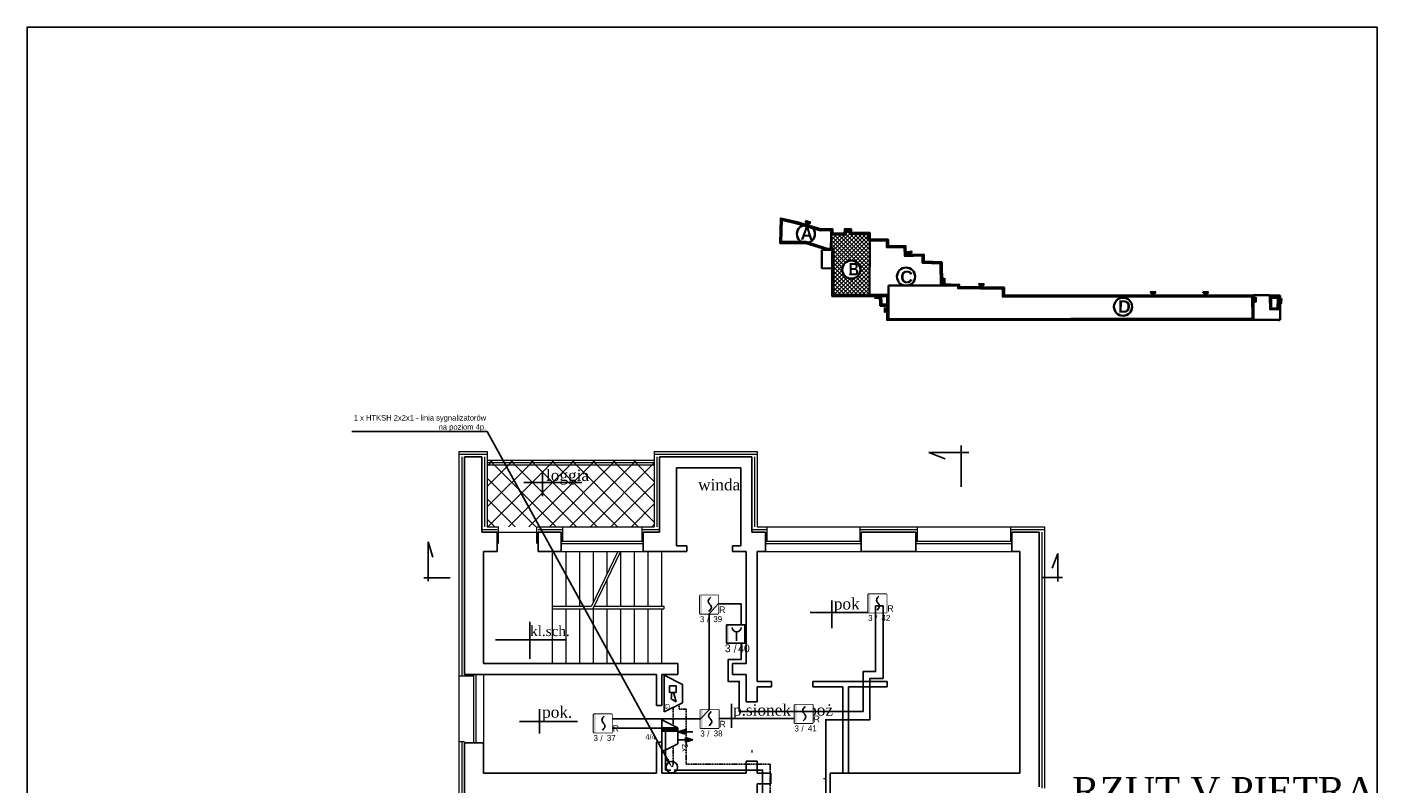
# Model space of a CAD drawing. Header units: millimetres. Extents: x -26513 to 76799, y 0 to 112149.
# Tile 54 of 98: x 18626 to 21586, y 94328 to 95987. Entities that reach past the tile are written whole.
import ezdxf
from ezdxf import colors
from ezdxf.entities.mleader import LeaderData, LeaderLine
from ezdxf.enums import TextEntityAlignment as Align
from ezdxf.math import Vec2, Vec3

# ---------------------------------------------------------------- set-up
doc = ezdxf.new("R2010")
doc.units = ezdxf.units.MM
doc.header["$LTSCALE"] = 2
doc.set_wipeout_variables(frame=1)
doc.linetypes.add('DASHED', pattern=[0.75, 0.5, -0.25])
doc.linetypes.add('HIDDEN', pattern=[0.375, 0.25, -0.125])
for name, color, linetype, lineweight in [('!budynki proj.', 1, 'Continuous', 35), ('Awycinka drzew', 3, 'Continuous', 25), ('DRZWI PROJ.', 30, 'Continuous', 15), ('ocieplenie', 5, 'BATTING', 5), ('SCHODY', 54, 'Continuous', 15), ('stolarka', 6, 'Continuous', 9), ('wentylacja', 4, 'Continuous', 9), ('widok', 3, 'Continuous', 13)]:
    doc.layers.add(name, color=color, linetype=linetype, lineweight=lineweight)
for name, color, linetype in [('istn.śiany', 2, 'Continuous'), ('nazwy pomieszczeń', 7, 'Continuous'), ('SIEMENS_czujki', 1, 'Continuous'), ('ssp', 1, 'Continuous')]:
    doc.layers.add(name, color=color, linetype=linetype)
doc.linetypes.add('BATTING', pattern='A,0.0001,-0.1,[134,ltypeshp.shx,S=0.1,R=0,X=-0.1,Y=0],-0.2,[134,ltypeshp.shx,S=0.1,R=180,X=0.1,Y=0],-0.1', length=0.4001)

# ---------------------------------------------------------------- blocks, each defined once
blk = doc.blocks.new('DUO')
at = {"color": 0}
blk.add_wipeout([(0, 61.4), (61.4, 61.4), (61.4, 0), (0, 0)], dxfattribs=at).dxf.layer = 'ssp'
at = {"layer": 'ssp'}
blk.add_lwpolyline([(0, 61.4), (61.4, 61.4), (61.4, 0), (0, 0)], close=True, dxfattribs=at)
blk.add_wipeout([(0, 61.4), (61.4, 61.4), (61.4, 0), (0, 0)]).dxf.layer = 'ssp'
h = blk.add_hatch(color=256, dxfattribs=at)
h.set_gradient(color1=(255, 0, 0), color2=(224, 0, 0), one_color=1, name='INVSPHERICAL')
h.paths.add_polyline_path([(7.2, 30.7), (7.2, 61.4), (0, 61.4), (0, 30.7)])
h.paths.add_polyline_path([(7.2, 0), (7.2, 30.7), (0, 30.7), (0, 0)])
for p, q in [((27.4, 41.5), (28.4, 45.4)), ((28.4, 45.4), (31.3, 49.9)), ((31.3, 49.9), (36.1, 55.2)), ((28.4, 37.6), (27.4, 41.5)), ((30.6, 34.3), (28.4, 37.6)), ((34.4, 13), (29.5, 7.6)), ((31.3, 33.1), (30.6, 34.3)), ((32.8, 31.4), (31.3, 33.1)), ((32.8, 31.4), (34.4, 29.7)), ((34.4, 29.7), (35.1, 28.6)), ((37.3, 17.4), (34.4, 13)), ((35.1, 28.6), (37.3, 25.3)), ((37.3, 25.3), (38.2, 21.3)), ((38.2, 21.3), (37.3, 17.4))]:
    blk.add_line(p, q, dxfattribs=at)
blk.add_text('R', height=22, dxfattribs=at).set_placement((64.1, 2.4))
at = {"layer": 'ssp', "flags": 8}
blk.add_attdef('PETLA', text='', height=20, dxfattribs=at).set_placement((14.7, -8.3), align=Align.TOP_RIGHT)
for tag, p in [('/', (23, -9)), ('ADRES', (44.6, -8))]:
    blk.add_attdef(tag, text='', height=20, dxfattribs=at).set_placement(p, align=Align.TOP_LEFT)
blk = doc.blocks.new('ROP')
blk.add_wipeout([(-15.4, 76.7), (76.7, 76.7), (76.7, -15.4), (-15.4, -15.4)]).dxf.layer = 'ssp'
at = {"layer": 'ssp'}
h = blk.add_hatch(color=256, dxfattribs=at)
h.set_gradient(color1=(255, 0, 0), color2=(224, 0, 0), one_color=1, name='INVSPHERICAL')
h.paths.add_polyline_path([(-4.6, 30.7), (-4.6, 76.7), (-15.4, 76.7), (-15.4, 30.7)])
h.paths.add_polyline_path([(-4.6, -15.4), (-4.6, 30.7), (-15.4, 30.7), (-15.4, -15.4)])
blk.add_line((35, 41), (35, -4.1), dxfattribs=at)
blk.add_lwpolyline([(-15.4, 76.7), (76.7, 76.7), (76.7, -15.4), (-15.4, -15.4)], close=True, dxfattribs=at)
blk.add_arc((35, 63.6), 22.6, 180, 0, dxfattribs=at)
blk.add_text('/', height=39, dxfattribs=at).set_placement((27.4, -42.4), align=Align.MIDDLE)
at = {"layer": 'ssp', "flags": 8}
blk.add_attdef('PETLA', text='', height=39, dxfattribs=at).set_placement((4.5, -21.7), align=Align.TOP_RIGHT)
blk.add_attdef('ADRES', text='', height=39, dxfattribs=at).set_placement((42.6, -22), align=Align.TOP_LEFT)
blk = doc.blocks.new('głosowy')
at = {"layer": 'ssp', "color": 1}
for p, q in [((-40.2, 0), (-20.1, 40.2)), ((-20.1, 40.2), (20.1, 40.2)), ((40.2, 0), (20.1, 40.2)), ((40.2, 0), (-40.2, 0)), ((-17.2, 26.8), (-2.1, 26.8)), ((-17.2, 11.7), (-17.2, 26.8)), ((-2.1, 11.7), (-17.2, 11.7)), ((-2.1, 21.1), (18.5, 26.8)), ((-2.1, 26.8), (-2.1, 11.7)), ((11.4, 15.9), (-2.1, 17.3)), ((18.5, 26.8), (11.4, 15.9))]:
    blk.add_line(p, q, dxfattribs=at)
blk.add_text('G', height=11, dxfattribs=at).set_placement((22.4, 1.6))
blk = doc.blocks.new('eks')
at = {"layer": 'ssp'}
h = blk.add_hatch(color=256, dxfattribs=at)
h.set_gradient(color1=(255, 0, 0), color2=(255, 0, 0))
h.paths.add_polyline_path([(5.2, 40.2), (2.2, 30.4), (5.2, 30.4), (8.1, 30.4)])
h = blk.add_hatch(color=256, dxfattribs=at)
h.set_gradient(color1=(255, 0, 0), color2=(255, 0, 0))
h.paths.add_polyline_path([(-6, 0), (-6, 20.7), (-10.3, 20.7), (-10.3, 0)])
h = blk.add_hatch(color=256, dxfattribs=at)
h.set_gradient(color1=(255, 0, 0), color2=(255, 0, 0))
h.paths.add_polyline_path([(-5.2, 20.7), (-2.2, 30.4), (-5.2, 30.4)])
h.paths.add_polyline_path([(-5.2, 20.7), (-5.2, 30.4), (-8.1, 30.4)])
for p, q in [((-5.2, 30.4), (-5.2, 40.2)), ((2.2, 30.4), (5.2, 40.2)), ((8.1, 30.4), (5.2, 40.2)), ((-20.7, 0), (-10.3, 20.7)), ((-10.3, 20.7), (10.3, 20.7)), ((-10.3, 20.7), (-10.3, 0)), ((-5.2, 30.4), (-8.1, 30.4)), ((-8.1, 30.4), (-5.2, 20.7)), ((-6, 0), (-6, 20.7)), ((-5.2, 30.4), (-2.2, 30.4)), ((-2.2, 30.4), (-5.2, 20.7)), ((5.2, 30.4), (2.2, 30.4)), ((5.2, 20.7), (5.2, 30.4)), ((5.2, 30.4), (8.1, 30.4)), ((20.7, 0), (10.3, 20.7)), ((20.7, 0), (-20.7, 0))]:
    blk.add_line(p, q, dxfattribs=at)
blk.add_text('2x', height=7.14, dxfattribs=at).set_placement((10.3, 26.5))

msp = doc.modelspace()

# ---------------------------------------------------------------- hatches: boundary and pattern name
at = {"layer": '!budynki proj.'}
h = msp.add_hatch(color=256, dxfattribs=at)
edge = h.paths.add_edge_path()
edge.add_line((20514.9, 95378.4), (20514.9, 95375.7))
edge.add_line((20514.9, 95375.7), (20512.2, 95375.7))
edge.add_line((20512.2, 95375.7), (20512.2, 95375.7))
edge.add_line((20512.2, 95375.7), (20512.2, 95378.4))
edge.add_line((20512.2, 95378.4), (20514.9, 95378.4))
h.paths.add_polyline_path([(20278.8, 95567.3), (20314.9, 95558.9), (20366.5, 95543.8), (20392, 95544.3), (20392, 95534.5), (20418.6, 95534.3), (20419.3, 95544), (20432.9, 95544.1), (20432.9, 95536.2), (20474.1, 95536), (20474.3, 95521.6), (20514.1, 95520.9), (20514.3, 95506.3), (20552.6, 95506.8), (20553.2, 95487.7), (20592.3, 95488.5), (20592.6, 95472.6), (20631.9, 95471.4), (20632.8, 95423), (20670.4, 95421.9), (20670.4, 95417), (20768.8, 95415.7), (20768.8, 95398.2), (21315.5, 95399), (21315.6, 95345.2), (20512.2, 95343.9), (20512.2, 95359.4), (20512.2, 95375.7), (20514.9, 95375.7), (20514.9, 95346.7), (20515, 95346.7), (21312.9, 95347.9), (21312.8, 95396.3), (20766.1, 95395.4), (20766, 95413), (20667.6, 95414.3), (20667.6, 95419.2), (20630.1, 95420.3), (20629.2, 95468.8), (20589.9, 95469.9), (20589.6, 95485.7), (20550.6, 95484.9), (20549.9, 95504), (20511.6, 95503.6), (20511.4, 95518.2), (20471.6, 95518.9), (20471.4, 95533.3), (20430.1, 95533.5), (20430.2, 95541.4), (20421.8, 95541.3), (20421.2, 95531.6), (20389.2, 95531.8), (20389.3, 95541.5), (20366.2, 95541), (20314.2, 95556.2), (20281.4, 95563.9), (20280, 95515.9), (20334.2, 95516), (20381.7, 95500.9), (20394.5, 95500.8), (20394.7, 95399.5), (20391.9, 95399.5), (20391.8, 95498.1), (20391.7, 95498.1), (20381.3, 95498.1), (20333.8, 95513.3), (20277.2, 95513.2)])
h.paths.add_polyline_path([(20394.7, 95399.5), (20496.4, 95399.7), (20496.4, 95397), (20491.3, 95397), (20491.2, 95397), (20391.9, 95396.8), (20391.9, 95399.5)])
h.paths.add_polyline_path([(20496.4, 95397), (20499.1, 95397), (20499.4, 95378.4), (20512.2, 95378.4), (20512.2, 95375.7), (20496.7, 95375.6), (20496.4, 95393.2), (20496.5, 95393.2), (20496.4, 95393.3)])
h.paths.add_polyline_path([(20496.4, 95397), (20499.1, 95397), (20499.1, 95399.7), (20496.4, 95399.7)])
for points in [[(20332.8, 95562.1), (20335.7, 95554.5), (20343.8, 95558.2)], [(20555.5, 95493.2), (20567, 95494.9), (20561.1, 95488.3)], [(20633.2, 95430.8), (20637.8, 95425.4), (20637.7, 95436)], [(20724.8, 95424), (20713.2, 95423.5), (20719.6, 95416.4)], [(21089.6, 95405.7), (21101.5, 95406), (21095.2, 95400)], [(21204.8, 95405.4), (21217, 95405.7), (21210.6, 95399.6)], [(20496.4, 95393.3), (20496.4, 95393.2), (20485.4, 95393), (20491.3, 95396.9)], [(21320.8, 95394.5), (21320.4, 95384.4), (21315.7, 95390.2)], [(20506.8, 95370.9), (20506.9, 95362), (20512, 95366.2)]]:
    msp.add_hatch(color=256, dxfattribs=at).paths.add_polyline_path(points)
h = msp.add_hatch(color=256, dxfattribs=at)
h.paths.add_polyline_path([(21351.2, 95395.7), (21351.8, 95368.1), (21370.8, 95367.4), (21371.2, 95395.6)])
h.paths.add_polyline_path([(21354, 95393), (21354.4, 95370.8), (21368.1, 95370.2), (21368.4, 95392.9)], flags=16)
h = msp.add_hatch(color=256, dxfattribs=at)
h.paths.add_polyline_path([(21373.9, 95389.1), (21376.6, 95391.5), (21376.2, 95381.3), (21373.9, 95384.3)])
h.paths.add_polyline_path([(21371.7, 95387.1), (21373.9, 95384.3), (21373.9, 95389.1)])
at = {"layer": 'stolarka'}
h = msp.add_hatch(dxfattribs=at)
h.set_pattern_fill('ANSI37', color=256, scale=2, style=0)
h.set_pattern_definition([(45, (179.576, 82.069), (-4.49012806, 4.49012806), []), (135, (179.576, 82.069), (-4.49012806, -4.49012806), [])])
h.paths.add_polyline_path([(20394.5, 95500.8), (20394.7, 95399.5), (20473.1, 95399.7), (20474.3, 95518.8), (20471.6, 95518.9), (20471.4, 95533.3), (20430.1, 95533.5), (20430.2, 95541.4), (20421.8, 95541.3), (20421.2, 95531.6), (20389.2, 95531.8), (20389.1, 95500.8)])
h.paths.add_polyline_path([(20453.4, 95455.1, 1), (20413.7, 95455.1, 1)], flags=16)
h.paths.add_polyline_path([(20421.2, 95476.8), (20420.5, 95435.9), (20452.1, 95435.3), (20452.8, 95476.3)], flags=8)
at = {"layer": 'wentylacja'}
h = msp.add_hatch(dxfattribs=at)
h.set_pattern_fill('ANSI37', color=256, scale=10, style=0)
h.paths.add_polyline_path([(19635.3, 94891.5), (20001.3, 94891.5), (20001.3, 95037.3), (19635.3, 95037.3)])

# ---------------------------------------------------------------- linework, layer by layer
at = {"layer": '!budynki proj.'}
for p, q in [((20389.2, 95531.8), (20389, 95498.1)), ((20474.3, 95521.6), (20473.1, 95399.7)), ((20368.6, 95457.8), (20368.7, 95498.4)), ((20368.7, 95498.4), (20381.3, 95498.1)), ((20368.6, 95457.8), (20391.8, 95457.9)), ((20630.1, 95420.3), (20514.9, 95420.3)), ((20514.9, 95399.7), (20514.9, 95420.3)), ((20391.2, 95396.8), (20512.1, 95397)), ((20496.4, 95399.7), (20496.7, 95375.6)), ((20496.7, 95375.6), (20514.9, 95375.7)), ((20499.1, 95399.7), (20499.4, 95378.4)), ((20499.4, 95378.4), (20514.9, 95378.4)), ((20512.1, 95397), (20512.2, 95343.9))]:
    msp.add_line(p, q, dxfattribs=at)
at = {"layer": '!budynki proj.', "linetype": 'DASHED'}
for p, q in [((21315.5, 95399), (21374, 95398.5)), ((21374, 95398.5), (21373.5, 95344.6)), ((21315.6, 95345.2), (21373.5, 95344.6))]:
    msp.add_line(p, q, dxfattribs=at)
at = {"layer": '!budynki proj.'}
for points in [[(20496.4, 95397), (20391.9, 95396.8), (20391.8, 95498.1), (20381.3, 95498.1), (20333.8, 95513.3), (20277.2, 95513.2), (20278.8, 95567.3), (20314.9, 95558.9), (20366.5, 95543.8), (20392, 95544.3), (20392, 95534.5), (20418.6, 95534.3), (20419.3, 95544), (20432.9, 95544.1), (20432.9, 95536.2), (20474.1, 95536), (20474.3, 95521.6), (20514.1, 95520.9), (20514.3, 95506.3), (20552.6, 95506.8), (20553.2, 95487.7), (20592.3, 95488.5), (20592.6, 95472.6), (20631.9, 95471.4), (20632.8, 95423), (20670.4, 95421.9), (20670.4, 95417), (20768.8, 95415.7), (20768.8, 95398.2), (21315.5, 95399)], [(20496.4, 95399.7), (20394.7, 95399.5), (20394.5, 95500.8), (20381.7, 95500.9), (20334.2, 95516), (20280, 95515.9), (20281.4, 95563.9), (20314.2, 95556.2), (20366.2, 95541), (20389.3, 95541.5), (20389.2, 95531.8), (20421.2, 95531.6), (20421.8, 95541.3), (20430.2, 95541.4), (20430.1, 95533.5), (20471.4, 95533.3), (20471.6, 95518.9), (20511.4, 95518.2), (20511.6, 95503.6), (20549.9, 95504), (20550.6, 95484.9), (20589.6, 95485.7), (20589.9, 95469.9), (20629.2, 95468.8), (20630.1, 95420.3), (20667.6, 95419.2), (20667.6, 95414.3), (20766, 95413), (20766.1, 95395.4), (21312.8, 95396.3), (21312.9, 95347.9), (20514.9, 95346.7), (20514.9, 95375.7)], [(20332.8, 95562.1), (20343.8, 95558.2), (20335.7, 95554.5), (20332.8, 95562.1)], [(20391.7, 95500.8), (20391.9, 95399.5), (20514.9, 95399.7), (20515, 95346.7)], [(20391.8, 95498.1), (20391.9, 95396.8), (20512.1, 95397)], [(20567, 95494.9), (20555.5, 95493.2), (20561.1, 95488.3), (20567, 95494.9)], [(20637.7, 95436.3), (20637.8, 95425.4), (20633.2, 95430.8), (20637.8, 95436.1)], [(20724.8, 95424), (20713.2, 95423.5), (20719.6, 95416.4), (20724.8, 95424)], [(21101.5, 95406), (21089.6, 95405.7), (21095.2, 95400), (21101.5, 95406)], [(21217, 95405.7), (21204.8, 95405.4), (21210.6, 95399.6), (21217, 95405.7)], [(20491.2, 95397), (20496.5, 95393.2), (20485.4, 95393), (20491.5, 95397.1)], [(21315.5, 95399), (21315.6, 95345.2), (20512.2, 95343.9), (20512.2, 95375.7)], [(21320.8, 95394.5), (21320.4, 95384.4), (21315.7, 95390.2), (21320.8, 95394.5)], [(21371.2, 95395.6), (21351.2, 95395.7), (21351.8, 95368.1), (21370.8, 95367.4), (21371.2, 95395.6)], [(21376.6, 95391.5), (21376.2, 95381.3), (21371.7, 95387.1), (21376.6, 95391.5)], [(20512, 95366.2), (20506.8, 95370.9), (20506.9, 95362), (20512, 95366.2)]]:
    msp.add_lwpolyline(points, dxfattribs=at)
msp.add_lwpolyline([(21368.4, 95392.9), (21354, 95393), (21354.4, 95370.8), (21368.1, 95370.2)], close=True, dxfattribs=at)
for centre in [(20333.9, 95533.2), (20433.6, 95455.1), (20553.5, 95439.7), (21029.3, 95373.7)]:
    msp.add_circle(centre, 19.8, dxfattribs=at)
at = {"layer": 'Awycinka drzew'}
for p, q in [((20418.6, 95534.3), (20392, 95534.5)), ((20419.3, 95544), (20418.6, 95534.3)), ((20432.9, 95544.1), (20419.3, 95544)), ((20432.9, 95536.2), (20432.9, 95544.1)), ((20474.1, 95536), (20432.9, 95536.2)), ((20474.3, 95521.6), (20474.1, 95536)), ((20514.1, 95520.9), (20474.3, 95521.6)), ((20514.2, 95506.3), (20514.1, 95520.9)), ((20552.6, 95506.8), (20514.2, 95506.3)), ((20553.2, 95487.7), (20552.6, 95506.8)), ((20592.3, 95488.5), (20553.2, 95487.7)), ((20592.6, 95472.6), (20592.3, 95488.5)), ((20631.9, 95471.4), (20592.6, 95472.6)), ((20632.8, 95423), (20631.9, 95471.4)), ((20670.4, 95421.9), (20632.8, 95423)), ((20670.4, 95417), (20670.4, 95421.9)), ((20768.8, 95398.2), (21315.5, 95399)), ((20512.2, 95343.9), (21315.6, 95345.2))]:
    msp.add_line(p, q, dxfattribs=at)
msp.add_lwpolyline([(20392, 95544.3), (20366.5, 95543.8), (20314.9, 95558.9), (20278.8, 95567.3), (20277.2, 95513.2), (20333.8, 95513.3), (20381.3, 95498.1), (20391.8, 95498.1)], dxfattribs=at)
at = {"layer": 'Defpoints'}
msp.add_lwpolyline([(21586.2, 95986.9), (21586.2, 91786.9), (18626.2, 91786.9), (18626.2, 95986.9)], close=True, dxfattribs=at)
at = {"layer": 'DRZWI PROJ.'}
for p, q in [((20215.3, 94401.5), (20215.3, 94396.5)), ((20372.3, 94339.5), (20377.3, 94339.5))]:
    msp.add_line(p, q, dxfattribs=at)
at = {"layer": 'istn.śiany'}
for p, q in [((20603.4, 95054.2), (20691.4, 95054.2)), ((20603.4, 95054.2), (20639.1, 95040.3)), ((20674.2, 94978.7), (20674.2, 95069.8)), ((19585.3, 95044.5), (19623.3, 95044.5)), ((19585.3, 95044.5), (19585.3, 94567.5)), ((19623.3, 95044.5), (19623.3, 94879.5)), ((20013.3, 95044.4), (20013.3, 94879.5)), ((20013.3, 95044.4), (20215.3, 95044.4)), ((20050.3, 95020.4), (20050.3, 94849.5)), ((20050.3, 95020.4), (20191.3, 95020.4)), ((20191.3, 95020.4), (20191.3, 94849.5)), ((20215.3, 95044.4), (20215.3, 94879.5)), ((19623.3, 94879.5), (19657.3, 94879.5)), ((19657.3, 94879.5), (19657.3, 94837.5)), ((19747.3, 94879.5), (19797.3, 94879.5)), ((19747.3, 94879.5), (19747.3, 94837.5)), ((19797.3, 94879.5), (19797.3, 94837.5)), ((19977.3, 94879.5), (20013.3, 94879.5)), ((19977.3, 94879.5), (19977.3, 94837.5)), ((20215.3, 94879.5), (20245.3, 94879.5)), ((20245.3, 94879.5), (20245.3, 94837.5)), ((20455.3, 94879.5), (20455.3, 94837.5)), ((20455.3, 94879.5), (20575.3, 94879.5)), ((20575.3, 94879.5), (20575.3, 94837.5)), ((20785.3, 94879.5), (20845.3, 94879.5)), ((20785.3, 94879.5), (20785.3, 94837.5)), ((20845.3, 94879.5), (20845.3, 94321.5)), ((19506, 94858.6), (19506, 94772)), ((19506, 94858.6), (19516.1, 94825.1)), ((20050.3, 94849.5), (20072.8, 94849.5)), ((20072.8, 94849.5), (20072.8, 94837.5)), ((20172.8, 94849.5), (20172.8, 94837.5)), ((20172.8, 94849.5), (20191.3, 94849.5)), ((19627.3, 94837.5), (19657.3, 94837.5)), ((19627.3, 94837.5), (19627.3, 94591.5)), ((19747.3, 94837.5), (19797.3, 94837.5)), ((19977.3, 94837.5), (20072.8, 94837.5)), ((20172.8, 94837.5), (20203.3, 94837.5)), ((20203.3, 94837.5), (20203.3, 94591.5)), ((20227.3, 94837.5), (20245.3, 94837.5)), ((20227.3, 94837.5), (20227.3, 94552.5)), ((20455.3, 94837.5), (20575.3, 94837.5)), ((20785.3, 94837.5), (20803.3, 94837.5)), ((20803.3, 94837.5), (20803.3, 94351.5)), ((20886.6, 94832.7), (20874, 94800.3)), ((20886.6, 94832.7), (20886.6, 94771.4)), ((19496.1, 94779.5), (19553.9, 94779.5)), ((20850.9, 94780.4), (20896.4, 94780.4)), ((19627.3, 94591.5), (20053.3, 94591.5)), ((20053.3, 94591.5), (20053.3, 94567.5)), ((20173.3, 94591.5), (20173.3, 94567.5)), ((20173.3, 94591.5), (20173.3, 94567.5)), ((20173.3, 94591.5), (20203.3, 94591.5)), ((19585.3, 94567.5), (20006.3, 94567.5)), ((20006.3, 94567.5), (20006.3, 94499.5)), ((20018.3, 94567.5), (20018.3, 94499.5)), ((20018.3, 94567.5), (20053.3, 94567.5)), ((20173.3, 94567.5), (20203.3, 94567.5)), ((20203.3, 94567.5), (20203.3, 94507.5)), ((20227.3, 94552.5), (20258.6, 94552.5)), ((20258.6, 94552.5), (20258.6, 94540.5)), ((20349.2, 94552.5), (20349.2, 94540.5)), ((20349.2, 94552.5), (20512.4, 94552.5)), ((20512.4, 94552.5), (20512.4, 94540.5)), ((20227.3, 94540.5), (20258.6, 94540.5)), ((20227.3, 94540.5), (20227.3, 94507.5)), ((20349.2, 94540.5), (20415.3, 94540.5)), ((20415.3, 94540.5), (20415.3, 94352.4)), ((20427.2, 94540.5), (20427.2, 94351.5)), ((20427.2, 94540.5), (20512.4, 94540.5)), ((20006.3, 94499.5), (20018.3, 94499.5)), ((20203.3, 94507.5), (20227.3, 94507.5)), ((19585.3, 94417.5), (19585.3, 94351.5)), ((19585.3, 94417.5), (19627.3, 94417.5)), ((19627.3, 94417.5), (19627.3, 94351.5)), ((20006.3, 94419.5), (20018.3, 94419.5)), ((20006.3, 94419.5), (20006.3, 94351.5)), ((20018.3, 94419.5), (20018.3, 94351.5)), ((20203.3, 94377.5), (20203.3, 94351.5)), ((20203.3, 94377.5), (20227.3, 94377.5)), ((20227.3, 94377.5), (20227.3, 94351.5)), ((19585.3, 94351.5), (19585.3, 94297.5)), ((19627.3, 94351.5), (20006.3, 94351.5)), ((20018.3, 94351.5), (20203.3, 94351.5)), ((20227.3, 94351.5), (20257.3, 94351.5)), ((20257.3, 94351.5), (20257.3, 94327.5)), ((20387.3, 94351.5), (20803.3, 94351.5)), ((20387.3, 94351.5), (20387.3, 94089.5)), ((20227.3, 94327.5), (20257.3, 94327.5)), ((20227.3, 94327.5), (20227.3, 94086.5))]:
    msp.add_line(p, q, dxfattribs=at)
at = {"layer": 'nazwy pomieszczeń'}
for p, q in [((19715.3, 94988.2), (19842.8, 94988.2)), ((19756.5, 95011.1), (19756.5, 94958.3)), ((20391.1, 94729.9), (20391, 94668.9)), ((20343.2, 94703.4), (20470.6, 94703.4)), ((19728.6, 94682.8), (19728.6, 94602.2)), ((19653.4, 94643.2), (19807.3, 94643.2)), ((19749.8, 94491.2), (19749.8, 94438.3)), ((20170.9, 94503.2), (20170.9, 94450.4)), ((19706, 94464.8), (19833.4, 94464.8)), ((20120.5, 94471.1), (20352.8, 94471.1))]:
    msp.add_line(p, q, dxfattribs=at)
at = {"layer": 'ocieplenie', "linetype": 'Continuous'}
for p, q in [((19573.3, 95056.5), (19635.3, 95056.5)), ((19573.3, 95056.5), (19573.3, 94564.5)), ((19635.3, 95056.5), (19635.3, 94891.5)), ((20001.3, 95056.4), (20001.3, 94891.5)), ((20001.3, 95056.4), (20227.3, 95056.4)), ((20227.3, 95056.4), (20227.3, 94891.5)), ((19635.3, 94891.5), (19660.3, 94891.5)), ((19660.3, 94854.7), (19660.3, 94891.5)), ((19744.3, 94854.7), (19744.3, 94891.5)), ((19744.3, 94891.5), (19800.3, 94891.5)), ((19800.3, 94891.5), (19800.3, 94859.5)), ((19974.3, 94891.5), (19974.3, 94859.5)), ((19974.3, 94891.5), (20001.3, 94891.5)), ((20227.3, 94891.5), (20248.3, 94891.5)), ((20248.3, 94891.5), (20248.3, 94859.5)), ((20452.3, 94891.5), (20452.3, 94859.5)), ((20452.3, 94891.5), (20578.3, 94891.5)), ((20578.3, 94891.5), (20578.3, 94859.5)), ((20782.3, 94891.5), (20782.3, 94859.5)), ((20782.3, 94891.5), (20857.3, 94891.5)), ((20857.3, 94891.5), (20857.3, 94318.5)), ((19573.3, 94564.5), (19605.3, 94564.5)), ((19573.3, 94420.5), (19585.3, 94420.5)), ((19573.3, 94420.5), (19573.3, 94294.5))]:
    msp.add_line(p, q, dxfattribs=at)
at = {"layer": 'ocieplenie'}
for p, q in [((19573.3, 95050.5), (19635.3, 95050.5)), ((20001.3, 95050.4), (20227.3, 95050.4)), ((19579.3, 95044.5), (19579.3, 94564.5)), ((19629.3, 95044.5), (19629.3, 94891.5)), ((20007.3, 95044.4), (20007.3, 94891.5)), ((20221.3, 95044.4), (20221.3, 94891.5)), ((19623.3, 94885.5), (19657.3, 94885.5)), ((19747.3, 94885.5), (19800.3, 94885.5)), ((19974.3, 94885.5), (20013.3, 94885.5)), ((20215.3, 94885.5), (20248.3, 94885.5)), ((20452.3, 94885.5), (20578.3, 94885.5)), ((20782.3, 94885.5), (20857.3, 94885.5)), ((20851.3, 94879.5), (20851.3, 94318.5)), ((19579.3, 94420.5), (19579.3, 94294.5))]:
    msp.add_line(p, q, dxfattribs=at)
at = {"layer": 'SCHODY'}
for p, q in [((19777.3, 94834.3), (19777.3, 94717.5)), ((19807.3, 94837.5), (19807.3, 94717.5)), ((19837.3, 94837.5), (19837.3, 94717.5)), ((19867.3, 94837.5), (19867.3, 94724.8)), ((19897.3, 94837.5), (19897.3, 94786.9)), ((19927.3, 94837.5), (19927.3, 94717.5)), ((19927.3, 94837.5), (19927.3, 94717.5)), ((19957.3, 94837.5), (19957.3, 94717.5)), ((19957.3, 94837.5), (19957.3, 94717.5)), ((19987.3, 94837.5), (19987.3, 94717.5)), ((19987.3, 94837.5), (19987.3, 94717.5)), ((20017.3, 94837.5), (20017.3, 94717.5)), ((19897.3, 94775.4), (19897.3, 94717.5)), ((19777.3, 94717.5), (19777.3, 94711.5)), ((19777.3, 94717.5), (19863.8, 94717.5)), ((19777.3, 94711.5), (19777.3, 94591.5)), ((19777.3, 94711.5), (19863.6, 94711.5)), ((19807.3, 94711.5), (19807.3, 94591.5)), ((19837.3, 94711.5), (19837.3, 94591.5)), ((19862.8, 94711.5), (20022.3, 94711.5)), ((19867.3, 94711.5), (19867.3, 94591.5)), ((19869.4, 94717.5), (20022.3, 94717.5)), ((19897.3, 94711.5), (19897.3, 94591.5)), ((19927.3, 94711.5), (19927.3, 94591.5)), ((19957.3, 94711.5), (19957.3, 94591.5)), ((19987.3, 94711.5), (19987.3, 94591.5)), ((20017.3, 94711.5), (20017.3, 94591.5)), ((20022.3, 94717.5), (20022.3, 94711.5))]:
    msp.add_line(p, q, dxfattribs=at)
at = {"layer": 'ssp', "linetype": 'HIDDEN', "ltscale": 5}
for p, q in [((20043, 94495.7), (20043, 94455.6)), ((20056, 94502.2), (20056, 94491.8)), ((20056, 94491.8), (20071.2, 94491.8)), ((20071.2, 94491.8), (20071.2, 94370.9)), ((20043, 94410.5), (20043, 94370.7)), ((20043, 94370.7), (20040, 94363.6)), ((20071.2, 94370.9), (20255.7, 94370.9)), ((20255.7, 94370.9), (20255.7, 94133.1))]:
    msp.add_line(p, q, dxfattribs=at)
at = {"layer": 'ssp'}
msp.add_lwpolyline([(20045, 94358.1), (20239.1, 94358.1), (20239.1, 93996.6)], dxfattribs=at)
msp.add_circle((20039.9, 94364.4), 12.5, dxfattribs=at)
at = {"layer": 'stolarka'}
for p, q in [((19635.3, 95032.3), (20001.3, 95032.3)), ((19635.3, 95027.3), (20001.3, 95027.3)), ((19657.3, 94879.5), (19747.3, 94879.5)), ((19800.3, 94891.5), (19974.3, 94891.5)), ((20248.3, 94891.5), (20452.3, 94891.5)), ((20578.3, 94891.5), (20782.3, 94891.5)), ((19797.3, 94859.5), (19977.3, 94859.5)), ((19797.3, 94854.5), (19977.3, 94854.5)), ((20245.3, 94859.5), (20455.3, 94859.5)), ((20245.3, 94854.5), (20455.3, 94854.5)), ((20575.3, 94859.5), (20785.3, 94859.5)), ((20575.3, 94854.5), (20785.3, 94854.5)), ((19797.3, 94837.5), (19977.3, 94837.5)), ((19921.8, 94837.5), (19863.8, 94717.5)), ((19927.3, 94837.5), (19866.5, 94711.5)), ((20245.3, 94837.5), (20455.3, 94837.5)), ((20575.3, 94837.5), (20785.3, 94837.5)), ((19573.3, 94564.5), (19573.3, 94420.5)), ((19605.3, 94567.5), (19605.3, 94417.5)), ((19610.3, 94567.5), (19610.3, 94417.5)), ((19627.3, 94567.5), (19627.3, 94417.5))]:
    msp.add_line(p, q, dxfattribs=at)
at = {"layer": 'widok'}
msp.add_line((19635.3, 95037.3), (20001.3, 95037.3), dxfattribs=at)

# ---------------------------------------------------------------- block references
at = {"layer": 'ssp', "rotation": 270}
msp.add_blockref('głosowy', (20022.9, 94525.8), dxfattribs=at)
at = {"layer": 'ssp', "xscale": 1.688685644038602, "yscale": 1.688685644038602, "zscale": 1.688685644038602, "rotation": 270}
msp.add_blockref('eks', (20018.3, 94433), dxfattribs=at)

# ---------------------------------------------------------------- texts
at = {"layer": '!budynki proj.', "char_height": 27.3, "width": 96.038, "attachment_point": 1, "rotation": 359.0138}
for s, insert in [('{\\f@Arial Unicode MS|b1|i0|c238|p2;A}', (20322.5, 95547.9)), ('{\\fTechnic|b1|i0|c2|p2;B}', (20427.9, 95469.9)), ('{\\f@Arial Unicode MS|b1|i0|c238|p2;C}', (20541.2, 95452.9)), ('{\\f@Arial Unicode MS|b1|i0|c238|p2;D}', (21018.9, 95388))]:
    msp.add_mtext(s, dxfattribs=dict(at, insert=insert))
at = {"layer": 'nazwy pomieszczeń', "attachment_point": 1}
for s, insert, char_height, width in [('{\\fTimes New Roman|b0|i0|c238|p18;loggia}', (19764.2, 95016.8), 25, 210.243), ('{\\fTimes New Roman|b0|i0|c238|p18;winda}', (20097.7, 94996.2), 25, 210.243), ('{\\fTimes New Roman|b0|i0|c238|p18;pok}', (20395.3, 94735.1), 25, 210.243), ('{\\fTimes New Roman|b0|i0|c238|p18;kl.sch.}', (19729.4, 94673.8), 22, 210.243), ('{\\fTimes New Roman|b0|i0|c238|p18;pok.}', (19755.7, 94497.8), 25, 210.243), ('{\\fTimes New Roman|b0|i0|c238|p18;p.sionek p.poż}', (20174.3, 94502.3), 25, 210.243), ('{\\fTimes New Roman|b0|i0|c238|p18;RZUT V PIĘTRA\\PSKALA 1:100}', (20917.9, 94342.7), 60, 1473.416)]:
    msp.add_mtext(s, dxfattribs=dict(at, insert=insert, char_height=char_height, width=width))
at = {"layer": 'ssp', "linetype": 'HIDDEN', "ltscale": 5, "insert": (19982.1, 94436.7), "char_height": 12.06, "attachment_point": 1}
msp.add_mtext_dynamic_manual_height_columns('4/4', width=29.248, gutter_width=12.5, heights=[0], dxfattribs=at)

# ---------------------------------------------------------------- next in the draw order: block references
at = {"layer": 'ssp'}
ref = msp.add_blockref('DUO', (20101.7, 94700.8), dxfattribs=dict(at, xscale=0.6537916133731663, yscale=0.6537916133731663, zscale=0.6537916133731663))
ref.add_attrib('PETLA', '3', dxfattribs={"height": 13.1}).set_placement((20111.3, 94695.4), align=Align.TOP_RIGHT)
ref.add_attrib('ADRES', '39', dxfattribs={"height": 13.08}).set_placement((20130.9, 94695.5), align=Align.TOP_LEFT)
ref.add_attrib('/', '/', dxfattribs={"height": 13.1}).set_placement((20116.8, 94694.9), align=Align.TOP_LEFT)
ref = msp.add_blockref('DUO', (20470.6, 94703.4), dxfattribs=dict(at, xscale=0.6537916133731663, yscale=0.6537916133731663, zscale=0.6537916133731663))
ref.add_attrib('PETLA', '3', dxfattribs={"height": 13.1}).set_placement((20480.2, 94698), align=Align.TOP_RIGHT)
ref.add_attrib('ADRES', '42', dxfattribs={"height": 13.08}).set_placement((20499.8, 94698.2), align=Align.TOP_LEFT)
ref.add_attrib('/', '/', dxfattribs={"height": 13.1}).set_placement((20485.7, 94697.6), align=Align.TOP_LEFT)
ref = msp.add_blockref('DUO', (20102.6, 94450.1), dxfattribs=dict(at, xscale=0.6537916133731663, yscale=0.6537916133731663, zscale=0.6537916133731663))
ref.add_attrib('PETLA', '3', dxfattribs={"height": 13.1}).set_placement((20112.2, 94444.7), align=Align.TOP_RIGHT)
ref.add_attrib('ADRES', '38', dxfattribs={"height": 13.08}).set_placement((20131.8, 94444.9), align=Align.TOP_LEFT)
ref.add_attrib('/', '/', dxfattribs={"height": 13.1}).set_placement((20117.6, 94444.3), align=Align.TOP_LEFT)
ref = msp.add_blockref('DUO', (20309, 94461.2), dxfattribs=dict(at, xscale=0.6537916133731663, yscale=0.6537916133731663, zscale=0.6537916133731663))
ref.add_attrib('PETLA', '3', dxfattribs={"height": 13.1}).set_placement((20318.6, 94455.8), align=Align.TOP_RIGHT)
ref.add_attrib('ADRES', '41', dxfattribs={"height": 13.08}).set_placement((20338.2, 94455.9), align=Align.TOP_LEFT)
ref.add_attrib('/', '/', dxfattribs={"height": 13.1}).set_placement((20324.1, 94455.3), align=Align.TOP_LEFT)

# ---------------------------------------------------------------- next in the draw order: linework, layer by layer
msp.add_lwpolyline([(20192.3, 94600.1), (20192.3, 94722.4), (20141.9, 94722.4), (20121.8, 94700.8), (20121.8, 94490.3), (20102.6, 94470.2), (19899.4, 94470.2), (19899.4, 94449.8), (20026.3, 94449.8), (20026.3, 94358.1), (20038.1, 94358.1)], dxfattribs=at)

# ---------------------------------------------------------------- next in the draw order: block references
at = {"layer": 'SIEMENS_czujki'}
ref = msp.add_blockref('ROP', (20166.9, 94642.9), dxfattribs=dict(at, xscale=0.4361450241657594, yscale=0.4361450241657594, zscale=0.4361450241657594))
ref.add_attrib('PETLA', '3', dxfattribs={"layer": 'ssp', "height": 17}).set_placement((20168.9, 94633.5), align=Align.TOP_RIGHT)
ref.add_attrib('ADRES', '40', dxfattribs={"layer": 'ssp', "height": 17.01}).set_placement((20185.5, 94633.3), align=Align.TOP_LEFT)
at = {"layer": 'ssp'}
ref = msp.add_blockref('DUO', (19868.4, 94440.3), dxfattribs=dict(at, xscale=0.6537916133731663, yscale=0.6537916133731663, zscale=0.6537916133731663))
ref.add_attrib('PETLA', '3', dxfattribs={"height": 13.1}).set_placement((19878, 94434.9), align=Align.TOP_RIGHT)
ref.add_attrib('ADRES', '37', dxfattribs={"height": 13.08}).set_placement((19897.5, 94435.1), align=Align.TOP_LEFT)
ref.add_attrib('/', '/', dxfattribs={"height": 13.1}).set_placement((19883.4, 94434.5), align=Align.TOP_LEFT)

# ---------------------------------------------------------------- next in the draw order: linework, layer by layer
msp.add_lwpolyline([(20377.5, 94139.5), (20377.5, 94468.4), (20454.4, 94468.4), (20474.5, 94468.4), (20474.5, 94558.8), (20503.4, 94558.8), (20503.4, 94696), (20503.4, 94696), (20503.4, 94718), (20486.7, 94718), (20486.7, 94696), (20486.7, 94696), (20486.7, 94573.9), (20459.4, 94573.9), (20459.4, 94486.3), (20349.2, 94486.3), (20187.9, 94486.3), (20187.9, 94552.3), (20163.3, 94552.3), (20163.3, 94600.1), (20192.3, 94600.1)], dxfattribs=at)

# ---------------------------------------------------------------- next in the draw order: leaders
at = {"ltscale": 5}
ml = msp.add_multileader_mtext('Standard', dxfattribs=at)
ml.set_content('\\P1 x HTKSH 2x2x1 - linia sygnalizatorów\\P na poziom 4p.', color=256)
ml.set_leader_properties()
ml.build(insert=Vec2(0, 0))
ml.multileader.update_dxf_attribs({"text_left_attachment_type": 6, "text_right_attachment_type": 5, "dogleg_length": 0.36, "arrow_head_size": 20})
ctx = ml.context
ctx.base_point, ctx.char_height, ctx.arrow_head_size, ctx.plane_origin = Vec3(19222.9, 95140.2), 12, 20, Vec3(20043.5, 94367.3)
ctx.left_attachment, ctx.right_attachment, ctx.text_align_type = 6, 5, 2
notes = []
notes.append((ctx, [(1, (1, 1, 0), (19635.2, 95100.2), (-1, 0), 0.36, [(0, [(20040, 94363.6)], 0, [])])]))
ctx.mtext.insert, ctx.mtext.alignment, ctx.mtext.flow_direction = Vec3(19632.9, 95156.2), 3, 5
for ctx, leaders in notes:
    for number, flags, end, landing, length, lines in leaders:
        leader = LeaderData()
        leader.index, (leader.has_last_leader_line, leader.has_dogleg_vector, leader.attachment_direction) = number, flags
        leader.last_leader_point, leader.dogleg_vector, leader.dogleg_length = Vec3(end), Vec3(landing), length
        for number, points, colour, breaks in lines:
            line = LeaderLine()
            line.index, line.vertices, line.color, line.breaks = number, Vec3.list(points), colors.encode_raw_color(colour), breaks
            leader.lines.append(line)
        ctx.leaders.append(leader)

doc.saveas('drawing.dxf')
